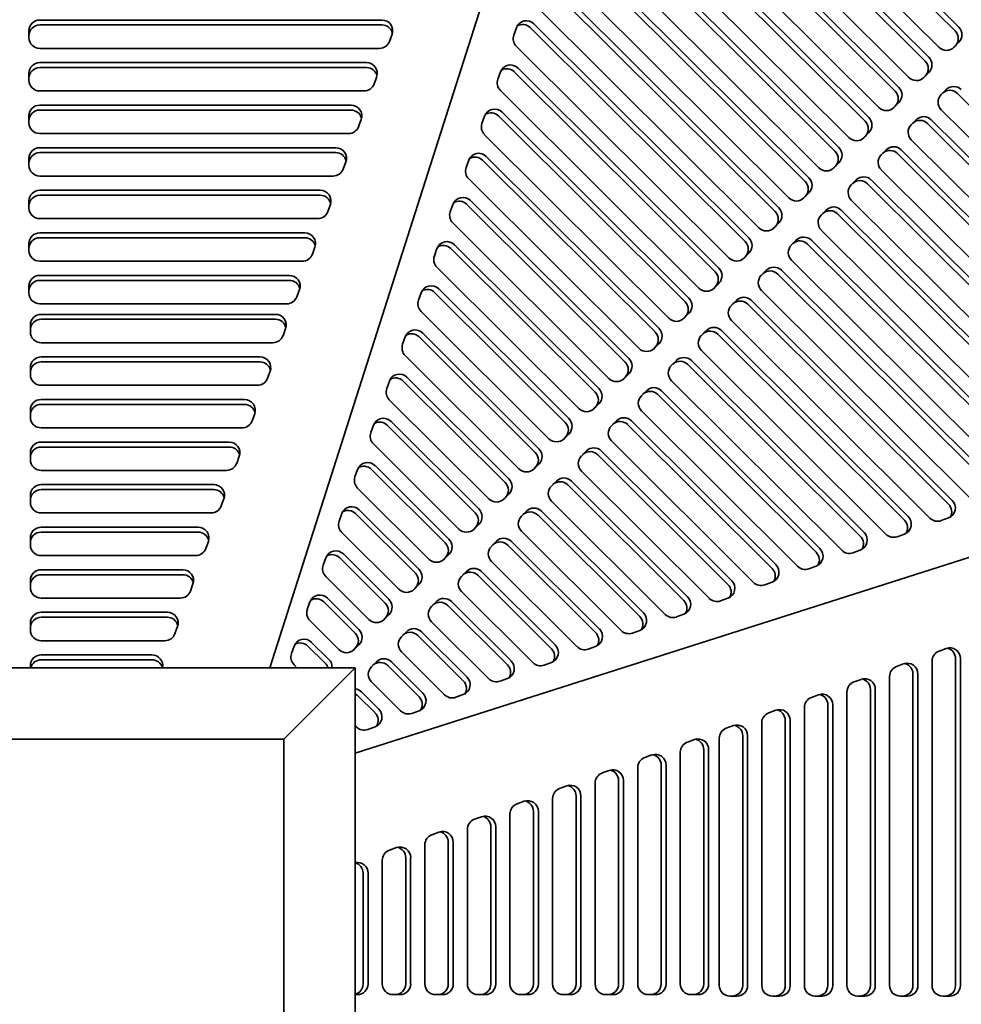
# Model space of a CAD drawing. Header units: millimetres. Extents: x 418 to 1262, y 170 to 1018.
# Tile 10 of 12: x 840 to 1103, y 596 to 870. Entities that reach past the tile are written whole.
import ezdxf

# ---------------------------------------------------------------- set-up
doc = ezdxf.new("R2010")
doc.units = ezdxf.units.MM
doc.header["$LTSCALE"] = 4
doc.layers.add('Krawędzie widoczne(ISO)', color=7, linetype='Continuous', lineweight=35, true_color=0x262659)

msp = doc.modelspace()

# ---------------------------------------------------------------- linework, layer by layer
at = {"layer": 'Krawędzie widoczne(ISO)'}
for p, q in [((910.12, 689.5), (1015.01, 1018)), ((1013.84, 954.52), (1101.43, 867.29)), ((1014.89, 955.57), (1102.48, 868.34)), ((1096.89, 862.73), (1009.96, 949.31)), ((1010.45, 943.23), (1094.1, 859.93)), ((1009.41, 942.19), (1093.06, 858.88)), ((1088.52, 854.32), (1005.53, 936.97)), ((1004.97, 929.85), (1084.68, 850.47)), ((1006.02, 930.9), (1085.73, 851.52)), ((1080.15, 845.91), (1001.09, 924.64)), ((1001.59, 918.56), (1077.36, 843.11)), ((1000.54, 917.52), (1076.31, 842.06)), ((1071.77, 837.5), (996.66, 912.3)), ((996.11, 905.18), (1067.93, 833.65)), ((997.15, 906.23), (1068.98, 834.7)), ((1063.4, 829.09), (992.23, 899.97)), ((992.72, 893.89), (1060.61, 826.29)), ((991.68, 892.85), (1059.56, 825.24)), ((1055.02, 820.68), (987.8, 887.63)), ((987.24, 880.51), (1051.18, 816.84)), ((988.29, 881.56), (1052.22, 817.89)), ((1046.66, 812.3), (983.38, 875.33)), ((845.88, 870.33), (941.44, 870.33)), ((845.88, 868.95), (941.44, 868.95)), ((983.87, 869.26), (1043.87, 809.5)), ((842.88, 865.38), (842.88, 867.36)), ((944.27, 866.36), (943.55, 864.38)), ((978.23, 866.13), (978.97, 868.19)), ((982.82, 868.21), (1042.82, 808.46)), ((1102.51, 864.12), (1101.11, 862.72)), ((940.73, 862.41), (845.88, 862.41)), ((1038.29, 803.9), (978.94, 862.99)), ((1101.46, 863.07), (1101.02, 862.62)), ((845.88, 858.45), (937.13, 858.45)), ((842.88, 853.5), (842.88, 855.48)), ((845.88, 857.07), (937.13, 857.07)), ((973.8, 853.8), (974.53, 855.85)), ((978.39, 855.87), (1034.45, 800.05)), ((979.44, 856.92), (1035.5, 801.09)), ((1094.14, 855.71), (1092.74, 854.31)), ((939.96, 854.47), (939.24, 852.49)), ((1093.09, 854.66), (1092.64, 854.21)), ((936.42, 850.53), (845.88, 850.53)), ((1029.91, 795.49), (974.51, 850.66)), ((1097.56, 849.51), (1098.95, 850.91)), ((1102.13, 849.85), (1185.78, 766.54)), ((1085.76, 847.3), (1084.37, 845.9)), ((845.88, 846.56), (932.82, 846.56)), ((845.88, 845.18), (932.82, 845.18)), ((975, 844.59), (1027.12, 792.68)), ((1084.72, 846.25), (1084.27, 845.8)), ((1180.58, 762.64), (1097.59, 845.29)), ((842.88, 841.61), (842.88, 843.59)), ((935.65, 842.59), (934.93, 840.61)), ((969.36, 841.46), (970.1, 843.52)), ((973.96, 843.54), (1026.08, 791.64)), ((1089.18, 841.1), (1090.58, 842.5)), ((1093.75, 841.44), (1173.46, 762.06)), ((1094.8, 842.49), (1174.51, 763.11)), ((932.11, 838.64), (845.88, 838.64)), ((1077.39, 838.89), (1075.99, 837.49)), ((1021.54, 787.08), (970.08, 838.32)), ((1076.34, 837.84), (1075.89, 837.39)), ((1168.27, 758.15), (1089.22, 836.88)), ((845.88, 834.68), (928.52, 834.68)), ((845.88, 833.3), (928.52, 833.3)), ((1080.81, 832.69), (1082.21, 834.09)), ((1085.38, 833.03), (1161.15, 757.57)), ((1086.42, 834.08), (1162.19, 758.62)), ((842.88, 829.73), (842.88, 831.71)), ((931.34, 830.7), (930.62, 828.72)), ((964.93, 829.13), (965.67, 831.18)), ((969.52, 831.2), (1017.7, 783.23)), ((970.57, 832.25), (1018.75, 784.27)), ((1069.01, 830.48), (1067.62, 829.08)), ((1067.97, 829.43), (1067.52, 828.98)), ((1155.95, 753.67), (1080.84, 828.47)), ((927.8, 826.76), (845.88, 826.76)), ((1013.17, 778.67), (965.65, 825.99)), ((1072.44, 824.28), (1073.83, 825.68)), ((1078.05, 825.67), (1149.88, 754.14)), ((845.88, 822.79), (924.21, 822.79)), ((1060.64, 822.07), (1059.24, 820.67)), ((1077, 824.62), (1148.83, 753.09)), ((842.88, 817.84), (842.88, 819.82)), ((845.88, 821.41), (924.21, 821.41)), ((966.14, 819.92), (1010.37, 775.86)), ((1059.59, 821.02), (1059.15, 820.57)), ((1143.64, 749.18), (1072.47, 820.06)), ((927.03, 818.82), (926.31, 816.84)), ((960.5, 816.79), (961.24, 818.85)), ((965.09, 818.87), (1009.33, 774.82)), ((1064.06, 815.87), (1065.46, 817.27)), ((1069.68, 817.26), (1137.56, 749.65)), ((923.49, 814.87), (845.88, 814.87)), ((1068.63, 816.21), (1136.52, 748.61)), ((1004.79, 770.26), (961.21, 813.66)), ((1051.21, 812.62), (1050.78, 812.2)), ((1052.26, 813.67), (1050.88, 812.29)), ((1131.32, 744.7), (1064.09, 811.65)), ((845.88, 810.91), (919.9, 810.91)), ((845.88, 809.53), (919.9, 809.53)), ((1055.72, 807.47), (1057.09, 808.85)), ((1061.31, 808.84), (1125.25, 745.17)), ((842.88, 805.96), (842.88, 807.94)), ((922.72, 806.93), (922, 804.95)), ((956.06, 804.46), (956.8, 806.52)), ((960.66, 806.53), (1000.95, 766.41)), ((961.71, 807.58), (1002, 767.45)), ((1060.27, 807.79), (1124.2, 744.12)), ((919.18, 802.99), (845.88, 802.99)), ((1042.86, 804.24), (1042.41, 803.79)), ((1043.9, 805.28), (1042.51, 803.88)), ((1119.04, 740.23), (1055.75, 803.25)), ((996.42, 761.85), (956.78, 801.32)), ((1047.35, 799.06), (1048.74, 800.46)), ((1052.96, 800.45), (1112.96, 740.7)), ((845.88, 799.02), (915.59, 799.02)), ((845.88, 797.64), (915.59, 797.64)), ((1051.91, 799.4), (1111.92, 739.65)), ((842.88, 794.07), (842.88, 796.05)), ((918.41, 795.05), (917.69, 793.07)), ((957.27, 795.25), (993.63, 759.04)), ((1034.48, 795.83), (1034.04, 795.38)), ((1035.53, 796.87), (1034.13, 795.47)), ((1106.72, 735.74), (1047.38, 794.84)), ((951.63, 792.12), (952.37, 794.18)), ((956.23, 794.2), (992.58, 758)), ((1038.97, 790.65), (1040.37, 792.05)), ((1044.59, 792.04), (1100.65, 736.21)), ((914.87, 791.1), (845.88, 791.1)), ((1043.54, 790.99), (1099.6, 735.16)), ((846.3, 788.15), (911.7, 788.15)), ((846.3, 786.77), (911.7, 786.77)), ((988.04, 753.44), (952.35, 788.99)), ((1026.11, 787.42), (1025.66, 786.97)), ((1027.15, 788.46), (1025.76, 787.06)), ((1094.41, 731.26), (1039, 786.43)), ((843.3, 783.2), (843.3, 785.18)), ((914.52, 784.17), (913.81, 782.19)), ((1030.6, 782.24), (1031.99, 783.64)), ((1036.21, 783.63), (1088.33, 731.73)), ((947.2, 779.79), (947.94, 781.85)), ((951.79, 781.87), (984.21, 749.59)), ((952.84, 782.91), (985.25, 750.63)), ((1035.17, 782.58), (1087.28, 730.68)), ((910.98, 780.23), (846.3, 780.23)), ((1017.73, 779.01), (1017.29, 778.56)), ((1018.78, 780.05), (1017.39, 778.65)), ((846.3, 776.26), (907.39, 776.26)), ((979.67, 745.03), (947.92, 776.65)), ((1082.09, 726.77), (1030.63, 778.02)), ((843.3, 771.31), (843.3, 773.29)), ((846.3, 774.88), (907.39, 774.88)), ((1022.22, 773.83), (1023.62, 775.24)), ((1026.79, 774.17), (1074.97, 726.2)), ((1027.84, 775.22), (1076.02, 727.24)), ((910.21, 772.29), (909.5, 770.31)), ((1262.5, 770.51), (934, 665.62)), ((948.41, 770.58), (976.88, 742.22)), ((1009.36, 770.6), (1008.91, 770.15)), ((1010.41, 771.64), (1009.01, 770.24)), ((906.67, 768.34), (846.3, 768.34)), ((942.77, 767.45), (943.51, 769.51)), ((947.36, 769.53), (975.83, 741.18)), ((1069.78, 722.29), (1022.26, 769.61)), ((846.3, 764.38), (903.08, 764.38)), ((971.3, 736.62), (943.48, 764.32)), ((1013.85, 765.42), (1015.25, 766.83)), ((1018.42, 765.76), (1062.65, 721.71)), ((1019.46, 766.81), (1063.7, 722.76)), ((846.3, 763), (903.08, 763)), ((1000.99, 762.19), (1000.54, 761.74)), ((1002.03, 763.23), (1000.64, 761.83)), ((843.3, 759.43), (843.3, 761.41)), ((905.9, 760.4), (905.19, 758.42)), ((1057.46, 717.81), (1013.88, 761.2)), ((902.36, 756.46), (846.3, 756.46)), ((938.33, 755.12), (939.07, 757.18)), ((942.93, 757.2), (967.46, 732.77)), ((943.98, 758.24), (968.5, 733.81)), ((1005.48, 757.01), (1006.87, 758.42)), ((1010.04, 757.35), (1050.34, 717.23)), ((1011.09, 758.4), (1051.38, 718.27)), ((992.61, 753.78), (992.17, 753.33)), ((993.66, 754.82), (992.26, 753.42)), ((846.3, 752.5), (898.77, 752.5)), ((846.3, 751.11), (898.77, 751.11)), ((962.92, 728.21), (939.05, 751.98)), ((1045.14, 713.32), (1005.51, 752.8)), ((843.3, 747.54), (843.3, 749.52)), ((901.6, 748.52), (900.88, 746.54)), ((997.1, 748.6), (998.5, 750.01)), ((1001.67, 748.95), (1038.02, 712.74)), ((1002.72, 749.99), (1039.07, 713.79)), ((939.54, 745.91), (960.13, 725.41)), ((984.24, 745.37), (983.79, 744.92)), ((985.28, 746.41), (983.89, 745.01)), ((898.05, 744.57), (846.3, 744.57)), ((933.9, 742.78), (934.64, 744.84)), ((938.5, 744.86), (959.08, 724.36)), ((1032.83, 708.84), (997.13, 744.39)), ((846.3, 740.61), (894.46, 740.61)), ((954.55, 719.8), (934.62, 739.65)), ((988.73, 740.19), (990.12, 741.6)), ((993.3, 740.54), (1025.71, 708.26)), ((994.34, 741.58), (1026.75, 709.3)), ((843.3, 735.66), (843.3, 737.64)), ((846.3, 739.23), (894.46, 739.23)), ((975.86, 736.96), (975.42, 736.51)), ((976.91, 738.01), (975.51, 736.6)), ((897.29, 736.64), (896.57, 734.65)), ((1020.51, 704.35), (988.76, 735.98)), ((893.74, 732.69), (846.3, 732.69)), ((929.47, 730.45), (930.21, 732.51)), ((934.06, 732.53), (950.71, 715.95)), ((935.11, 733.57), (951.76, 717)), ((980.35, 731.79), (981.75, 733.19)), ((984.92, 732.13), (1013.39, 703.77)), ((985.97, 733.17), (1014.44, 704.82)), ((1099.6, 731.3), (1097.55, 730.56)), ((846.3, 728.73), (890.15, 728.73)), ((967.49, 728.55), (967.04, 728.1)), ((968.54, 729.6), (967.14, 728.19)), ((846.3, 727.34), (890.15, 727.34)), ((946.17, 711.39), (930.18, 727.31)), ((1008.2, 699.87), (980.39, 727.57)), ((1087.29, 726.82), (1085.23, 726.07)), ((843.3, 723.77), (843.3, 725.75)), ((892.98, 724.75), (892.26, 722.77)), ((971.98, 723.38), (973.37, 724.78)), ((976.55, 723.72), (1001.08, 699.29)), ((977.59, 724.76), (1002.12, 700.34)), ((889.43, 720.8), (846.3, 720.8)), ((930.68, 721.24), (943.38, 708.59)), ((960.16, 721.19), (958.77, 719.78)), ((1074.97, 722.34), (1072.92, 721.59)), ((925.03, 718.12), (925.77, 720.17)), ((929.63, 720.19), (942.34, 707.54)), ((959.12, 720.14), (958.67, 719.69)), ((995.88, 695.38), (972.01, 719.16)), ((1062.65, 717.85), (1060.6, 717.1)), ((846.3, 716.84), (885.84, 716.84)), ((846.3, 715.46), (885.84, 715.46)), ((937.8, 702.98), (925.75, 714.98)), ((963.6, 714.97), (965, 716.37)), ((968.17, 715.31), (988.76, 694.8)), ((969.22, 716.35), (989.81, 695.85)), ((843.3, 711.89), (843.3, 713.87)), ((888.67, 712.87), (887.95, 710.88)), ((951.79, 712.78), (950.39, 711.37)), ((1050.34, 713.37), (1048.29, 712.62)), ((950.74, 711.73), (950.29, 711.28)), ((983.57, 690.9), (963.64, 710.75)), ((885.13, 708.92), (846.3, 708.92)), ((920.6, 705.78), (921.34, 707.84)), ((925.2, 707.86), (933.96, 699.13)), ((926.24, 708.9), (935.01, 700.18)), ((955.23, 706.56), (956.63, 707.96)), ((959.8, 706.9), (976.44, 690.32)), ((960.85, 707.94), (977.49, 691.37)), ((1038.02, 708.88), (1035.97, 708.13)), ((846.3, 704.96), (881.53, 704.96)), ((943.41, 704.37), (942.02, 702.97)), ((1025.71, 704.4), (1023.65, 703.65)), ((843.3, 700), (843.3, 701.98)), ((846.3, 703.57), (881.53, 703.57)), ((929.43, 694.57), (921.32, 702.64)), ((942.37, 703.32), (941.92, 702.87)), ((971.25, 686.41), (955.26, 702.34)), ((884.36, 700.98), (883.64, 699)), ((946.86, 698.15), (948.25, 699.55)), ((951.43, 698.49), (964.13, 685.83)), ((952.47, 699.53), (965.18, 686.88)), ((1013.39, 699.91), (1011.34, 699.17)), ((880.82, 697.03), (846.3, 697.03)), ((921.81, 696.57), (926.63, 691.77)), ((935.04, 695.96), (933.64, 694.56)), ((846.3, 693.07), (877.22, 693.07)), ((916.17, 693.45), (916.91, 695.5)), ((920.77, 695.52), (925.59, 690.72)), ((933.99, 694.91), (933.55, 694.46)), ((958.94, 681.93), (946.89, 693.93)), ((1001.08, 695.43), (999.02, 694.68)), ((1096.99, 694.14), (1098.97, 694.86)), ((843.3, 689.5), (843.3, 690.1)), ((846.3, 691.69), (877.22, 691.69)), ((917.69, 689.5), (916.89, 690.31)), ((938.48, 689.74), (939.88, 691.14)), ((943.05, 690.08), (951.81, 681.35)), ((944.1, 691.12), (952.86, 682.4)), ((988.76, 690.94), (986.71, 690.2)), ((1085.1, 689.83), (1087.08, 690.55)), ((1095.02, 600.78), (1095.02, 691.32)), ((1101.56, 692.04), (1101.56, 600.78)), ((1102.94, 692.04), (1102.94, 600.78)), ((934, 689.5), (746, 689.5)), ((914, 669.5), (934, 689.5)), ((934, 501.5), (934, 689.5)), ((1089.68, 687.73), (1089.68, 600.78)), ((1091.06, 687.73), (1091.06, 600.78)), ((946.62, 677.45), (938.51, 685.52)), ((976.45, 686.46), (974.39, 685.71)), ((1073.22, 685.52), (1075.2, 686.24)), ((1083.14, 600.78), (1083.14, 687.01)), ((935.72, 682.71), (940.54, 677.91)), ((964.13, 681.97), (962.08, 681.23)), ((1061.33, 681.21), (1063.31, 681.93)), ((1071.25, 600.78), (1071.25, 682.7)), ((1077.79, 683.42), (1077.79, 600.78)), ((1079.17, 683.42), (1079.17, 600.78)), ((934.68, 681.67), (939.5, 676.87)), ((1065.91, 679.11), (1065.91, 600.78)), ((1067.29, 679.11), (1067.29, 600.78)), ((951.82, 677.49), (949.76, 676.74)), ((1049.45, 676.9), (1051.43, 677.62)), ((1059.37, 600.78), (1059.37, 678.39)), ((1047.48, 600.78), (1047.48, 674.08)), ((1054.02, 674.8), (1054.02, 600.78)), ((1055.4, 674.8), (1055.4, 600.78)), ((934.3, 672.96), (934, 673.27)), ((939.5, 673.01), (937.45, 672.26)), ((1037.56, 672.59), (1039.54, 673.31)), ((766, 669.5), (914, 669.5)), ((914, 669.5), (914, 521.5)), ((1026.69, 668.71), (1028.67, 669.43)), ((1035.6, 600.78), (1035.6, 669.77)), ((1042.14, 670.49), (1042.14, 600.78)), ((1043.52, 670.49), (1043.52, 600.78)), ((1024.72, 601.2), (1024.72, 665.88)), ((1031.26, 666.6), (1031.26, 601.2)), ((1032.64, 666.6), (1032.64, 601.2)), ((1014.8, 664.4), (1016.78, 665.12)), ((1002.92, 660.09), (1004.9, 660.81)), ((1012.84, 601.2), (1012.84, 661.57)), ((1019.38, 662.29), (1019.38, 601.2)), ((1020.76, 662.29), (1020.76, 601.2)), ((1000.95, 601.2), (1000.95, 657.26)), ((1007.49, 657.98), (1007.49, 601.2)), ((1008.87, 657.98), (1008.87, 601.2)), ((991.03, 655.78), (993.02, 656.5)), ((979.15, 651.47), (981.13, 652.19)), ((989.07, 601.2), (989.07, 652.96)), ((995.61, 653.67), (995.61, 601.2)), ((996.99, 653.67), (996.99, 601.2)), ((983.72, 649.36), (983.72, 601.2)), ((985.11, 649.36), (985.11, 601.2)), ((967.26, 647.16), (969.25, 647.88)), ((977.18, 601.2), (977.18, 648.65)), ((955.38, 642.85), (957.36, 643.57)), ((965.3, 601.2), (965.3, 644.34)), ((971.84, 645.05), (971.84, 601.2)), ((973.22, 645.05), (973.22, 601.2)), ((959.95, 640.74), (959.95, 601.2)), ((961.34, 640.74), (961.34, 601.2)), ((943.5, 638.54), (945.48, 639.26)), ((953.41, 601.2), (953.41, 640.03)), ((941.53, 601.2), (941.53, 635.72)), ((948.07, 636.43), (948.07, 601.2)), ((949.45, 636.43), (949.45, 601.2)), ((936.18, 632.13), (936.18, 601.2)), ((937.57, 632.13), (937.57, 601.2)), ((934.6, 598.2), (934, 598.2)), ((946.48, 598.2), (944.5, 598.2)), ((958.36, 598.2), (956.38, 598.2)), ((970.25, 598.2), (968.27, 598.2)), ((982.13, 598.2), (980.15, 598.2)), ((994.02, 598.2), (992.04, 598.2)), ((1005.9, 598.2), (1003.92, 598.2)), ((1017.79, 598.2), (1015.81, 598.2)), ((1029.67, 598.2), (1027.69, 598.2)), ((1040.55, 597.78), (1038.57, 597.78)), ((1052.43, 597.78), (1050.45, 597.78)), ((1064.32, 597.78), (1062.34, 597.78)), ((1076.2, 597.78), (1074.22, 597.78)), ((1088.09, 597.78), (1086.11, 597.78)), ((1099.97, 597.78), (1097.99, 597.78))]:
    msp.add_line(p, q, dxfattribs=at)
for centre, major_axis, ratio, start_param, end_param in [((845.88, 867.36), (-3, 0), 0.990396, 4.712389, 6.283185), ((845.88, 865.98), (-3, 0), 0.990396, 4.712389, 6.283185), ((941.44, 867.36), (3, 0), 0.990396, 5.938537, 7.853982), ((941.44, 865.98), (3, 0), 0.990396, 0.234814, 1.570796), ((981.78, 867.15), (-2.12, 2.12), 0.988988, 4.714483, 6.719447), ((980.73, 866.11), (-2.12, 2.12), 0.988988, 4.714483, 6.031124), ((981.04, 865.1), (-2.12, 2.12), 0.988988, 0.436261, 1.57289), ((1099.34, 865.19), (2.12, -2.12), 0.988988, 0.002094, 1.57289), ((1100.38, 866.23), (2.12, -2.12), 0.988988, 0.002094, 1.57289), ((845.88, 865.38), (-3, 0), 0.990396, 0, 1.570796), ((940.73, 865.38), (3, 0), 0.990396, 4.712389, 5.938537), ((1098.99, 864.83), (2.12, -2.12), 0.988988, 4.714483, 6.285279), ((845.88, 855.48), (-3, 0), 0.990396, 4.712389, 6.283185), ((937.13, 855.48), (3, 0), 0.990396, 5.938537, 7.853982), ((977.34, 854.82), (-2.12, 2.12), 0.988988, 4.714483, 6.719447), ((1090.96, 856.78), (2.12, -2.12), 0.988988, 0.002094, 1.57289), ((1092.01, 857.82), (2.12, -2.12), 0.988988, 0.002094, 1.57289), ((845.88, 854.09), (-3, 0), 0.990396, 4.712389, 6.283185), ((937.13, 854.09), (3, 0), 0.990396, 0.234814, 1.570796), ((976.3, 853.77), (-2.12, 2.12), 0.988988, 4.714483, 6.031124), ((845.88, 853.5), (-3, 0), 0.990396, 0, 1.570796), ((936.42, 853.5), (3, 0), 0.990396, 4.712389, 5.938537), ((976.6, 852.76), (-2.12, 2.12), 0.988988, 0.436261, 1.57289), ((1090.61, 856.42), (2.12, -2.12), 0.988988, 4.714483, 6.285279), ((1082.59, 848.37), (2.12, -2.12), 0.988988, 0.002094, 1.57289), ((1083.64, 849.42), (2.12, -2.12), 0.988988, 0.002094, 1.57289), ((1099.68, 847.39), (-2.12, 2.12), 0.988988, 0.002094, 1.57289), ((1100.03, 847.75), (-2.12, 2.12), 0.988988, 4.714483, 6.239568), ((1101.08, 848.79), (-2.12, 2.12), 0.988988, 4.714483, 6.285279), ((845.88, 843.59), (-3, 0), 0.990396, 4.712389, 6.283185), ((845.88, 842.21), (-3, 0), 0.990396, 4.712389, 6.283185), ((932.82, 843.59), (3, 0), 0.990396, 5.938537, 7.853982), ((932.82, 842.21), (3, 0), 0.990396, 0.234814, 1.570796), ((972.91, 842.48), (-2.12, 2.12), 0.988988, 4.714483, 6.719447), ((971.86, 841.44), (-2.12, 2.12), 0.988988, 4.714483, 6.031124), ((1082.24, 848.01), (2.12, -2.12), 0.988988, 4.714483, 6.285279), ((845.88, 841.61), (-3, 0), 0.990396, 0, 1.570796), ((972.17, 840.43), (-2.12, 2.12), 0.988988, 0.436261, 1.57289), ((1074.22, 839.96), (2.12, -2.12), 0.988988, 0.002094, 1.57289), ((1075.26, 841.01), (2.12, -2.12), 0.988988, 0.002094, 1.57289), ((1091.66, 839.34), (-2.12, 2.12), 0.988988, 4.714483, 6.239568), ((1092.71, 840.38), (-2.12, 2.12), 0.988988, 4.714483, 6.285279), ((932.11, 841.61), (3, 0), 0.990396, 4.712389, 5.938537), ((1091.31, 838.98), (-2.12, 2.12), 0.988988, 0.002094, 1.57289), ((1073.87, 839.6), (2.12, -2.12), 0.988988, 4.714483, 6.285279), ((845.88, 831.71), (-3, 0), 0.990396, 4.712389, 6.283185), ((845.88, 830.33), (-3, 0), 0.990396, 4.712389, 6.283185), ((928.52, 831.71), (3, 0), 0.990396, 5.938537, 7.853982), ((928.52, 830.33), (3, 0), 0.990396, 0.234814, 1.570796), ((968.48, 830.15), (-2.12, 2.12), 0.988988, 4.714483, 6.719447), ((1065.84, 831.55), (2.12, -2.12), 0.988988, 0.002094, 1.57289), ((1066.89, 832.6), (2.12, -2.12), 0.988988, 0.002094, 1.57289), ((1083.28, 830.93), (-2.12, 2.12), 0.988988, 4.714483, 6.239568), ((1084.33, 831.97), (-2.12, 2.12), 0.988988, 4.714483, 6.285279), ((967.43, 829.1), (-2.12, 2.12), 0.988988, 4.714483, 6.031124), ((1082.94, 830.57), (-2.12, 2.12), 0.988988, 0.002094, 1.57289), ((845.88, 829.73), (-3, 0), 0.990396, 0, 1.570796), ((927.8, 829.73), (3, 0), 0.990396, 4.712389, 5.938537), ((967.74, 828.09), (-2.12, 2.12), 0.988988, 0.436261, 1.57289), ((1065.49, 831.19), (2.12, -2.12), 0.988988, 4.714483, 6.285279), ((1057.47, 823.14), (2.12, -2.12), 0.988988, 0.002094, 1.57289), ((1058.51, 824.19), (2.12, -2.12), 0.988988, 0.002094, 1.57289), ((1074.91, 822.52), (-2.12, 2.12), 0.988988, 4.714483, 6.239568), ((1075.96, 823.56), (-2.12, 2.12), 0.988988, 4.714483, 6.285279), ((845.88, 819.82), (-3, 0), 0.990396, 4.712389, 6.283185), ((924.21, 819.82), (3, 0), 0.990396, 5.938537, 7.853982), ((1074.56, 822.16), (-2.12, 2.12), 0.988988, 0.002094, 1.57289), ((845.88, 818.44), (-3, 0), 0.990396, 4.712389, 6.283185), ((924.21, 818.44), (3, 0), 0.990396, 0.234814, 1.570796), ((964.05, 817.81), (-2.12, 2.12), 0.988988, 4.714483, 6.719447), ((963, 816.77), (-2.12, 2.12), 0.988988, 4.714483, 6.031124), ((1057.12, 822.78), (2.12, -2.12), 0.988988, 4.714483, 6.285279), ((845.88, 817.84), (-3, 0), 0.990396, 0, 1.570796), ((923.49, 817.84), (3, 0), 0.990396, 4.712389, 5.938537), ((963.31, 815.76), (-2.12, 2.12), 0.988988, 0.436261, 1.57289), ((1049.08, 814.74), (2.12, -2.12), 0.988988, 0.002094, 1.57289), ((1050.13, 815.79), (2.12, -2.12), 0.988988, 0.002094, 1.57289), ((1066.54, 814.11), (-2.12, 2.12), 0.988988, 4.714483, 6.239568), ((1067.58, 815.15), (-2.12, 2.12), 0.988988, 4.714483, 6.285279), ((1066.19, 813.75), (-2.12, 2.12), 0.988988, 0.002094, 1.57289), ((1048.76, 814.41), (2.12, -2.12), 0.988988, 4.714483, 6.285279), ((845.88, 807.94), (-3, 0), 0.990396, 4.712389, 6.283185), ((845.88, 806.56), (-3, 0), 0.990396, 4.712389, 6.283185), ((919.9, 807.94), (3, 0), 0.990396, 5.938537, 7.853982), ((919.9, 806.56), (3, 0), 0.990396, 0.234814, 1.570796), ((959.61, 805.48), (-2.12, 2.12), 0.988988, 4.714483, 6.719447), ((1040.73, 806.35), (2.12, -2.12), 0.988988, 0.002094, 1.57289), ((1041.78, 807.4), (2.12, -2.12), 0.988988, 0.002094, 1.57289), ((1058.17, 805.69), (-2.12, 2.12), 0.988988, 4.714483, 6.239568), ((1059.22, 806.73), (-2.12, 2.12), 0.988988, 4.714483, 6.285279), ((845.88, 805.96), (-3, 0), 0.990396, 0, 1.570796), ((958.57, 804.43), (-2.12, 2.12), 0.988988, 4.714483, 6.031124), ((1057.85, 805.36), (-2.12, 2.12), 0.988988, 0.002094, 1.57289), ((919.18, 805.96), (3, 0), 0.990396, 4.712389, 5.938537), ((958.87, 803.42), (-2.12, 2.12), 0.988988, 0.436261, 1.57289), ((1040.38, 806), (2.12, -2.12), 0.988988, 4.714483, 6.285279), ((1032.36, 797.94), (2.12, -2.12), 0.988988, 0.002094, 1.57289), ((1033.4, 798.99), (2.12, -2.12), 0.988988, 0.002094, 1.57289), ((1049.82, 797.3), (-2.12, 2.12), 0.988988, 4.714483, 6.239568), ((1050.87, 798.35), (-2.12, 2.12), 0.988988, 4.714483, 6.285279), ((845.88, 796.05), (-3, 0), 0.990396, 4.712389, 6.283185), ((845.88, 794.67), (-3, 0), 0.990396, 4.712389, 6.283185), ((915.59, 796.05), (3, 0), 0.990396, 5.938537, 7.853982), ((915.59, 794.67), (3, 0), 0.990396, 0.234814, 1.570796), ((1049.47, 796.95), (-2.12, 2.12), 0.988988, 0.002094, 1.57289), ((955.18, 793.14), (-2.12, 2.12), 0.988988, 4.714483, 6.719447), ((954.13, 792.1), (-2.12, 2.12), 0.988988, 4.714483, 6.031124), ((1032.01, 797.59), (2.12, -2.12), 0.988988, 4.714483, 6.285279), ((845.88, 794.07), (-3, 0), 0.990396, 0, 1.570796), ((914.87, 794.07), (3, 0), 0.990396, 4.712389, 5.938537), ((954.44, 791.09), (-2.12, 2.12), 0.988988, 0.436261, 1.57289), ((1025.03, 790.58), (2.12, -2.12), 0.988988, 0.002094, 1.57289), ((1041.45, 788.89), (-2.12, 2.12), 0.988988, 4.714483, 6.239568), ((1042.49, 789.94), (-2.12, 2.12), 0.988988, 4.714483, 6.285279), ((1023.98, 789.53), (2.12, -2.12), 0.988988, 0.002094, 1.57289), ((1041.1, 788.54), (-2.12, 2.12), 0.988988, 0.002094, 1.57289), ((846.3, 785.18), (-3, 0), 0.990396, 4.712389, 6.283185), ((846.3, 783.8), (-3, 0), 0.990396, 4.712389, 6.283185), ((911.7, 785.18), (3, 0), 0.990396, 5.938537, 7.853982), ((911.7, 783.8), (3, 0), 0.990396, 0.234814, 1.570796), ((1023.63, 789.18), (2.12, -2.12), 0.988988, 4.714483, 6.285279), ((950.75, 780.81), (-2.12, 2.12), 0.988988, 4.714483, 6.719447), ((1016.66, 782.17), (2.12, -2.12), 0.988988, 0.002094, 1.57289), ((1033.07, 780.48), (-2.12, 2.12), 0.988988, 4.714483, 6.239568), ((1034.12, 781.53), (-2.12, 2.12), 0.988988, 4.714483, 6.285279), ((846.3, 783.2), (-3, 0), 0.990396, 0, 1.570796), ((910.98, 783.2), (3, 0), 0.990396, 4.712389, 5.938537), ((949.7, 779.76), (-2.12, 2.12), 0.988988, 4.714483, 6.031124), ((1015.61, 781.12), (2.12, -2.12), 0.988988, 0.002094, 1.57289), ((1032.72, 780.13), (-2.12, 2.12), 0.988988, 0.002094, 1.57289), ((950.01, 778.75), (-2.12, 2.12), 0.988988, 0.436261, 1.57289), ((1015.26, 780.77), (2.12, -2.12), 0.988988, 4.714483, 6.285279), ((846.3, 773.29), (-3, 0), 0.990396, 4.712389, 6.283185), ((907.39, 773.29), (3, 0), 0.990396, 5.938537, 7.853982), ((1008.28, 773.76), (2.12, -2.12), 0.988988, 0.002094, 1.57289), ((1024.7, 772.07), (-2.12, 2.12), 0.988988, 4.714483, 6.239568), ((1025.74, 773.12), (-2.12, 2.12), 0.988988, 4.714483, 6.285279), ((846.3, 771.91), (-3, 0), 0.990396, 4.712389, 6.283185), ((907.39, 771.91), (3, 0), 0.990396, 0.234814, 1.570796), ((1007.23, 772.71), (2.12, -2.12), 0.988988, 0.002094, 1.57289), ((1024.35, 771.72), (-2.12, 2.12), 0.988988, 0.002094, 1.57289), ((846.3, 771.31), (-3, 0), 0.990396, 0, 1.570796), ((906.67, 771.31), (3, 0), 0.990396, 4.712389, 5.938537), ((946.31, 768.47), (-2.12, 2.12), 0.988988, 4.714483, 6.719447), ((945.27, 767.43), (-2.12, 2.12), 0.988988, 4.714483, 6.031124), ((1006.89, 772.36), (2.12, -2.12), 0.988988, 4.714483, 6.285279), ((945.58, 766.42), (-2.12, 2.12), 0.988988, 0.436261, 1.57289), ((999.91, 765.35), (2.12, -2.12), 0.988988, 0.002094, 1.57289), ((1017.37, 764.71), (-2.12, 2.12), 0.988988, 4.714483, 6.285279), ((846.3, 761.41), (-3, 0), 0.990396, 4.712389, 6.283185), ((903.08, 761.41), (3, 0), 0.990396, 5.938537, 7.853982), ((998.86, 764.3), (2.12, -2.12), 0.988988, 0.002094, 1.57289), ((1015.98, 763.31), (-2.12, 2.12), 0.988988, 0.002094, 1.57289), ((1016.32, 763.66), (-2.12, 2.12), 0.988988, 4.714483, 6.239568), ((846.3, 760.03), (-3, 0), 0.990396, 4.712389, 6.283185), ((903.08, 760.03), (3, 0), 0.990396, 0.234814, 1.570796), ((998.51, 763.95), (2.12, -2.12), 0.988988, 4.714483, 6.285279), ((846.3, 759.43), (-3, 0), 0.990396, 0, 1.570796), ((941.88, 756.14), (-2.12, 2.12), 0.988988, 4.714483, 6.719447), ((991.53, 756.94), (2.12, -2.12), 0.988988, 0.002094, 1.57289), ((1009, 756.3), (-2.12, 2.12), 0.988988, 4.714483, 6.285279), ((902.36, 759.43), (3, 0), 0.990396, 4.712389, 5.938537), ((940.84, 755.09), (-2.12, 2.12), 0.988988, 4.714483, 6.031124), ((990.49, 755.9), (2.12, -2.12), 0.988988, 0.002094, 1.57289), ((1007.6, 754.9), (-2.12, 2.12), 0.988988, 0.002094, 1.57289), ((1007.95, 755.25), (-2.12, 2.12), 0.988988, 4.714483, 6.239568), ((941.14, 754.08), (-2.12, 2.12), 0.988988, 0.436261, 1.57289), ((990.14, 755.54), (2.12, -2.12), 0.988988, 4.714483, 6.285279), ((846.3, 749.52), (-3, 0), 0.990396, 4.712389, 6.283185), ((846.3, 748.14), (-3, 0), 0.990396, 4.712389, 6.283185), ((898.77, 749.52), (3, 0), 0.990396, 5.938537, 7.853982), ((898.77, 748.14), (3, 0), 0.990396, 0.234814, 1.570796), ((983.16, 748.53), (2.12, -2.12), 0.988988, 0.002094, 1.57289), ((1000.62, 747.89), (-2.12, 2.12), 0.988988, 4.714483, 6.285279), ((982.11, 747.49), (2.12, -2.12), 0.988988, 0.002094, 1.57289), ((999.23, 746.49), (-2.12, 2.12), 0.988988, 0.002094, 1.57289), ((999.58, 746.84), (-2.12, 2.12), 0.988988, 4.714483, 6.239568), ((846.3, 747.54), (-3, 0), 0.990396, 0, 1.570796), ((898.05, 747.54), (3, 0), 0.990396, 4.712389, 5.938537), ((937.45, 743.8), (-2.12, 2.12), 0.988988, 4.714483, 6.719447), ((936.4, 742.76), (-2.12, 2.12), 0.988988, 4.714483, 6.031124), ((936.71, 741.75), (-2.12, 2.12), 0.988988, 0.436261, 1.57289), ((981.76, 747.13), (2.12, -2.12), 0.988988, 4.714483, 6.285279), ((992.25, 739.48), (-2.12, 2.12), 0.988988, 4.714483, 6.285279), ((846.3, 737.64), (-3, 0), 0.990396, 4.712389, 6.283185), ((894.46, 737.64), (3, 0), 0.990396, 5.938537, 7.853982), ((973.74, 739.08), (2.12, -2.12), 0.988988, 0.002094, 1.57289), ((974.78, 740.12), (2.12, -2.12), 0.988988, 0.002094, 1.57289), ((990.85, 738.08), (-2.12, 2.12), 0.988988, 0.002094, 1.57289), ((991.2, 738.43), (-2.12, 2.12), 0.988988, 4.714483, 6.239568), ((846.3, 736.26), (-3, 0), 0.990396, 4.712389, 6.283185), ((894.46, 736.26), (3, 0), 0.990396, 0.234814, 1.570796), ((846.3, 735.66), (-3, 0), 0.990396, 0, 1.570796), ((893.74, 735.66), (3, 0), 0.990396, 4.712389, 5.938537), ((933.02, 731.47), (-2.12, 2.12), 0.988988, 4.714483, 6.719447), ((973.39, 738.72), (2.12, -2.12), 0.988988, 4.714483, 6.285279), ((983.87, 731.07), (-2.12, 2.12), 0.988988, 4.714483, 6.285279), ((1098.55, 734.11), (2.12, -2.12), 0.988988, 5.851112, 7.856076), ((1097.51, 733.06), (2.12, -2.12), 0.988988, 0.252061, 1.57289), ((931.97, 730.42), (-2.12, 2.12), 0.988988, 4.714483, 6.031124), ((965.36, 730.67), (2.12, -2.12), 0.988988, 0.002094, 1.57289), ((966.41, 731.71), (2.12, -2.12), 0.988988, 0.002094, 1.57289), ((982.48, 729.67), (-2.12, 2.12), 0.988988, 0.002094, 1.57289), ((982.83, 730.02), (-2.12, 2.12), 0.988988, 4.714483, 6.239568), ((1086.24, 729.62), (2.12, -2.12), 0.988988, 5.851112, 7.856076), ((846.3, 725.75), (-3, 0), 0.990396, 4.712389, 6.283185), ((890.15, 725.75), (3, 0), 0.990396, 5.938537, 7.853982), ((932.28, 729.41), (-2.12, 2.12), 0.988988, 0.436261, 1.57289), ((1085.19, 728.58), (2.12, -2.12), 0.988988, 0.252061, 1.57289), ((1096.5, 733.36), (-2.12, 2.12), 0.988988, 1.57289, 2.70952), ((846.3, 724.37), (-3, 0), 0.990396, 4.712389, 6.283185), ((890.15, 724.37), (3, 0), 0.990396, 0.234814, 1.570796), ((965.01, 730.31), (2.12, -2.12), 0.988988, 4.714483, 6.285279), ((975.5, 722.66), (-2.12, 2.12), 0.988988, 4.714483, 6.285279), ((1073.92, 725.14), (2.12, -2.12), 0.988988, 5.851112, 7.856076), ((1072.88, 724.09), (2.12, -2.12), 0.988988, 0.252061, 1.57289), ((1084.18, 728.88), (-2.12, 2.12), 0.988988, 1.57289, 2.70952), ((846.3, 723.77), (-3, 0), 0.990396, 0, 1.570796), ((956.99, 722.26), (2.12, -2.12), 0.988988, 0.002094, 1.57289), ((958.04, 723.3), (2.12, -2.12), 0.988988, 0.002094, 1.57289), ((974.1, 721.26), (-2.12, 2.12), 0.988988, 0.002094, 1.57289), ((974.45, 721.61), (-2.12, 2.12), 0.988988, 4.714483, 6.239568), ((889.43, 723.77), (3, 0), 0.990396, 4.712389, 5.938537), ((928.58, 719.14), (-2.12, 2.12), 0.988988, 4.714483, 6.719447), ((927.54, 718.09), (-2.12, 2.12), 0.988988, 4.714483, 6.031124), ((1061.61, 720.66), (2.12, -2.12), 0.988988, 5.851112, 7.856076), ((1060.56, 719.61), (2.12, -2.12), 0.988988, 0.252061, 1.57289), ((1071.87, 724.39), (-2.12, 2.12), 0.988988, 1.57289, 2.70952), ((927.84, 717.08), (-2.12, 2.12), 0.988988, 0.436261, 1.57289), ((956.64, 721.9), (2.12, -2.12), 0.988988, 4.714483, 6.285279), ((1049.29, 716.17), (2.12, -2.12), 0.988988, 5.851112, 7.856076), ((1059.55, 719.91), (-2.12, 2.12), 0.988988, 1.57289, 2.70952), ((846.3, 713.87), (-3, 0), 0.990396, 4.712389, 6.283185), ((846.3, 712.49), (-3, 0), 0.990396, 4.712389, 6.283185), ((885.84, 713.87), (3, 0), 0.990396, 5.938537, 7.853982), ((885.84, 712.49), (3, 0), 0.990396, 0.234814, 1.570796), ((948.62, 713.85), (2.12, -2.12), 0.988988, 0.002094, 1.57289), ((949.66, 714.89), (2.12, -2.12), 0.988988, 0.002094, 1.57289), ((965.73, 712.85), (-2.12, 2.12), 0.988988, 0.002094, 1.57289), ((966.08, 713.2), (-2.12, 2.12), 0.988988, 4.714483, 6.239568), ((967.13, 714.25), (-2.12, 2.12), 0.988988, 4.714483, 6.285279), ((1048.24, 715.12), (2.12, -2.12), 0.988988, 0.252061, 1.57289), ((1036.98, 711.69), (2.12, -2.12), 0.988988, 5.851112, 7.856076), ((1035.93, 710.64), (2.12, -2.12), 0.988988, 0.252061, 1.57289), ((1047.24, 715.42), (-2.12, 2.12), 0.988988, 1.57289, 2.70952), ((846.3, 711.89), (-3, 0), 0.990396, 0, 1.570796), ((885.13, 711.89), (3, 0), 0.990396, 4.712389, 5.938537), ((924.15, 706.8), (-2.12, 2.12), 0.988988, 4.714483, 6.719447), ((948.27, 713.49), (2.12, -2.12), 0.988988, 4.714483, 6.285279), ((1024.66, 707.2), (2.12, -2.12), 0.988988, 5.851112, 7.856076), ((923.1, 705.76), (-2.12, 2.12), 0.988988, 4.714483, 6.031124), ((940.24, 705.44), (2.12, -2.12), 0.988988, 0.002094, 1.57289), ((941.29, 706.48), (2.12, -2.12), 0.988988, 0.002094, 1.57289), ((957.36, 704.44), (-2.12, 2.12), 0.988988, 0.002094, 1.57289), ((957.71, 704.79), (-2.12, 2.12), 0.988988, 4.714483, 6.239568), ((958.75, 705.84), (-2.12, 2.12), 0.988988, 4.714483, 6.285279), ((1023.61, 706.16), (2.12, -2.12), 0.988988, 0.252061, 1.57289), ((1034.92, 710.94), (-2.12, 2.12), 0.988988, 1.57289, 2.70952), ((846.3, 701.98), (-3, 0), 0.990396, 4.712389, 6.283185), ((881.53, 701.98), (3, 0), 0.990396, 5.938537, 7.853982), ((923.41, 704.75), (-2.12, 2.12), 0.988988, 0.436261, 1.57289), ((1012.34, 702.72), (2.12, -2.12), 0.988988, 5.851112, 7.856076), ((1022.61, 706.45), (-2.12, 2.12), 0.988988, 1.57289, 2.70952), ((846.3, 700.6), (-3, 0), 0.990396, 4.712389, 6.283185), ((881.53, 700.6), (3, 0), 0.990396, 0.234814, 1.570796), ((939.89, 705.08), (2.12, -2.12), 0.988988, 4.714483, 6.285279), ((1011.3, 701.67), (2.12, -2.12), 0.988988, 0.252061, 1.57289), ((846.3, 700), (-3, 0), 0.990396, 0, 1.570796), ((880.82, 700), (3, 0), 0.990396, 4.712389, 5.938537), ((931.87, 697.03), (2.12, -2.12), 0.988988, 0.002094, 1.57289), ((932.91, 698.07), (2.12, -2.12), 0.988988, 0.002094, 1.57289), ((949.33, 696.39), (-2.12, 2.12), 0.988988, 4.714483, 6.239568), ((950.38, 697.43), (-2.12, 2.12), 0.988988, 4.714483, 6.285279), ((1000.03, 698.23), (2.12, -2.12), 0.988988, 5.851112, 7.856076), ((998.98, 697.19), (2.12, -2.12), 0.988988, 0.252061, 1.57289), ((1010.29, 701.97), (-2.12, 2.12), 0.988988, 1.57289, 2.70952), ((919.72, 694.47), (-2.12, 2.12), 0.988988, 4.714483, 6.719447), ((918.67, 693.42), (-2.12, 2.12), 0.988988, 4.714483, 6.031124), ((948.98, 696.03), (-2.12, 2.12), 0.988988, 0.002094, 1.57289), ((987.71, 693.75), (2.12, -2.12), 0.988988, 5.851112, 7.856076), ((846.3, 690.1), (-3, 0), 0.990396, 4.712389, 6.283185), ((877.22, 690.1), (3, 0), 0.990396, 6.081512, 7.853982), ((918.98, 692.41), (-2.12, 2.12), 0.988988, 0.436261, 1.57289), ((931.52, 696.67), (2.12, -2.12), 0.988988, 4.714483, 6.285279), ((986.67, 692.7), (2.12, -2.12), 0.988988, 0.252061, 1.57289), ((997.98, 697.49), (-2.12, 2.12), 0.988988, 1.57289, 2.70952), ((1097.99, 691.32), (0, 3), 0.990396, 0.344648, 1.570796), ((1099.97, 692.04), (0, 3), 0.990396, 4.712389, 6.627833), ((1098.59, 692.04), (0, 3), 0.990396, 4.712389, 6.048371), ((846.3, 688.72), (-3, 0), 0.990396, 4.712389, 6.014967), ((877.22, 688.72), (3, 0), 0.990396, 0.26822, 1.570796), ((923.49, 688.62), (2.12, -2.12), 0.988988, 1.09272, 1.57289), ((924.54, 689.66), (2.12, -2.12), 0.988988, 0.737386, 1.57289), ((940.96, 687.98), (-2.12, 2.12), 0.988988, 4.714483, 6.239568), ((942, 689.02), (-2.12, 2.12), 0.988988, 4.714483, 6.285279), ((974.35, 688.22), (2.12, -2.12), 0.988988, 0.252061, 1.57289), ((975.4, 689.26), (2.12, -2.12), 0.988988, 5.851112, 7.856076), ((985.66, 693), (-2.12, 2.12), 0.988988, 1.57289, 2.70952), ((1088.09, 687.73), (0, 3), 0.990396, 4.712389, 6.627833), ((1086.71, 687.73), (0, 3), 0.990396, 4.712389, 6.048371), ((940.61, 687.62), (-2.12, 2.12), 0.988988, 0.002094, 1.57289), ((1086.11, 687.01), (0, 3), 0.990396, 0.344648, 1.570796), ((963.08, 684.78), (2.12, -2.12), 0.988988, 5.851112, 7.856076), ((962.04, 683.73), (2.12, -2.12), 0.988988, 0.252061, 1.57289), ((973.34, 688.52), (-2.12, 2.12), 0.988988, 1.57289, 2.70952), ((1074.22, 682.7), (0, 3), 0.990396, 0.344648, 1.570796), ((1076.2, 683.42), (0, 3), 0.990396, 4.712389, 6.627833), ((1074.82, 683.42), (0, 3), 0.990396, 4.712389, 6.048371), ((933.63, 680.61), (2.12, -2.12), 0.988988, 1.57289, 2.226316), ((932.58, 679.57), (2.12, -2.12), 0.988988, 1.57289, 1.855956), ((950.77, 680.29), (2.12, -2.12), 0.988988, 5.851112, 7.856076), ((961.03, 684.03), (-2.12, 2.12), 0.988988, 1.57289, 2.70952), ((1064.32, 679.11), (0, 3), 0.990396, 4.712389, 6.627833), ((1062.94, 679.11), (0, 3), 0.990396, 4.712389, 6.048371), ((949.72, 679.25), (2.12, -2.12), 0.988988, 0.252061, 1.57289), ((1062.34, 678.39), (0, 3), 0.990396, 0.344648, 1.570796), ((938.45, 675.81), (2.12, -2.12), 0.988988, 5.851112, 7.856076), ((937.4, 674.76), (2.12, -2.12), 0.988988, 0.252061, 1.57289), ((948.71, 679.55), (-2.12, 2.12), 0.988988, 1.57289, 2.70952), ((1050.45, 674.08), (0, 3), 0.990396, 0.344648, 1.570796), ((1052.43, 674.8), (0, 3), 0.990396, 4.712389, 6.627833), ((1051.05, 674.8), (0, 3), 0.990396, 4.712389, 6.048371), ((1040.55, 670.49), (0, 3), 0.990396, 4.712389, 6.627833), ((936.4, 675.06), (-2.12, 2.12), 0.988988, 1.57289, 2.70952), ((1038.57, 669.77), (0, 3), 0.990396, 0.344648, 1.570796), ((1039.17, 670.49), (0, 3), 0.990396, 4.712389, 6.048371), ((1027.69, 665.88), (0, 3), 0.990396, 0.344648, 1.570796), ((1029.67, 666.6), (0, 3), 0.990396, 4.712389, 6.627833), ((1028.29, 666.6), (0, 3), 0.990396, 4.712389, 6.048371), ((1017.79, 662.29), (0, 3), 0.990396, 4.712389, 6.627833), ((1015.81, 661.57), (0, 3), 0.990396, 0.344648, 1.570796), ((1016.41, 662.29), (0, 3), 0.990396, 4.712389, 6.048371), ((1003.92, 657.26), (0, 3), 0.990396, 0.344648, 1.570796), ((1005.9, 657.98), (0, 3), 0.990396, 4.712389, 6.627833), ((1004.52, 657.98), (0, 3), 0.990396, 4.712389, 6.048371), ((992.04, 652.96), (0, 3), 0.990396, 0.344648, 1.570796), ((994.02, 653.67), (0, 3), 0.990396, 4.712389, 6.627833), ((992.64, 653.67), (0, 3), 0.990396, 4.712389, 6.048371), ((982.13, 649.36), (0, 3), 0.990396, 4.712389, 6.627833), ((980.75, 649.36), (0, 3), 0.990396, 4.712389, 6.048371), ((980.15, 648.65), (0, 3), 0.990396, 0.344648, 1.570796), ((968.27, 644.34), (0, 3), 0.990396, 0.344648, 1.570796), ((970.25, 645.05), (0, 3), 0.990396, 4.712389, 6.627833), ((968.87, 645.05), (0, 3), 0.990396, 4.712389, 6.048371), ((958.36, 640.74), (0, 3), 0.990396, 4.712389, 6.627833), ((956.98, 640.74), (0, 3), 0.990396, 4.712389, 6.048371), ((956.38, 640.03), (0, 3), 0.990396, 0.344648, 1.570796), ((944.5, 635.72), (0, 3), 0.990396, 0.344648, 1.570796), ((946.48, 636.43), (0, 3), 0.990396, 4.712389, 6.627833), ((945.1, 636.43), (0, 3), 0.990396, 4.712389, 6.048371), ((934.6, 632.13), (0, 3), 0.990396, 4.712389, 6.484862), ((933.21, 632.13), (0, 3), 0.990396, 4.712389, 6.014969), ((933.21, 601.2), (0, -3), 0.990396, 0.268218, 1.570796), ((934.6, 601.2), (0, -3), 0.990396, 0, 1.570796), ((944.5, 601.2), (0, -3), 0.990396, 4.712389, 6.283185), ((945.1, 601.2), (0, -3), 0.990396, 0, 1.570796), ((946.48, 601.2), (0, -3), 0.990396, 0, 1.570796), ((956.38, 601.2), (0, -3), 0.990396, 4.712389, 6.283185), ((956.98, 601.2), (0, -3), 0.990396, 0, 1.570796), ((958.36, 601.2), (0, -3), 0.990396, 0, 1.570796), ((968.27, 601.2), (0, -3), 0.990396, 4.712389, 6.283185), ((968.87, 601.2), (0, -3), 0.990396, 0, 1.570796), ((970.25, 601.2), (0, -3), 0.990396, 0, 1.570796), ((980.15, 601.2), (0, -3), 0.990396, 4.712389, 6.283185), ((980.75, 601.2), (0, -3), 0.990396, 0, 1.570796), ((982.13, 601.2), (0, -3), 0.990396, 0, 1.570796), ((992.04, 601.2), (0, -3), 0.990396, 4.712389, 6.283185), ((992.64, 601.2), (0, -3), 0.990396, 0, 1.570796), ((994.02, 601.2), (0, -3), 0.990396, 0, 1.570796), ((1003.92, 601.2), (0, -3), 0.990396, 4.712389, 6.283185), ((1004.52, 601.2), (0, -3), 0.990396, 0, 1.570796), ((1005.9, 601.2), (0, -3), 0.990396, 0, 1.570796), ((1015.81, 601.2), (0, -3), 0.990396, 4.712389, 6.283185), ((1016.41, 601.2), (0, -3), 0.990396, 0, 1.570796), ((1017.79, 601.2), (0, -3), 0.990396, 0, 1.570796), ((1027.69, 601.2), (0, -3), 0.990396, 4.712389, 6.283185), ((1028.29, 601.2), (0, -3), 0.990396, 0, 1.570796), ((1029.67, 601.2), (0, -3), 0.990396, 0, 1.570796), ((1038.57, 600.78), (0, -3), 0.990396, 4.712389, 6.283185), ((1039.17, 600.78), (0, -3), 0.990396, 0, 1.570796), ((1040.55, 600.78), (0, -3), 0.990396, 0, 1.570796), ((1050.45, 600.78), (0, -3), 0.990396, 4.712389, 6.283185), ((1051.05, 600.78), (0, -3), 0.990396, 0, 1.570796), ((1052.43, 600.78), (0, -3), 0.990396, 0, 1.570796), ((1062.34, 600.78), (0, -3), 0.990396, 4.712389, 6.283185), ((1062.94, 600.78), (0, -3), 0.990396, 0, 1.570796), ((1064.32, 600.78), (0, -3), 0.990396, 0, 1.570796), ((1074.22, 600.78), (0, -3), 0.990396, 4.712389, 6.283185), ((1074.82, 600.78), (0, -3), 0.990396, 0, 1.570796), ((1076.2, 600.78), (0, -3), 0.990396, 0, 1.570796), ((1086.11, 600.78), (0, -3), 0.990396, 4.712389, 6.283185), ((1086.71, 600.78), (0, -3), 0.990396, 0, 1.570796), ((1088.09, 600.78), (0, -3), 0.990396, 0, 1.570796), ((1097.99, 600.78), (0, -3), 0.990396, 4.712389, 6.283185), ((1098.59, 600.78), (0, -3), 0.990396, 0, 1.570796), ((1099.97, 600.78), (0, -3), 0.990396, 0, 1.570796)]:
    msp.add_ellipse(centre, major_axis=major_axis, ratio=ratio, start_param=start_param, end_param=end_param, dxfattribs=at)

doc.saveas('drawing.dxf')
